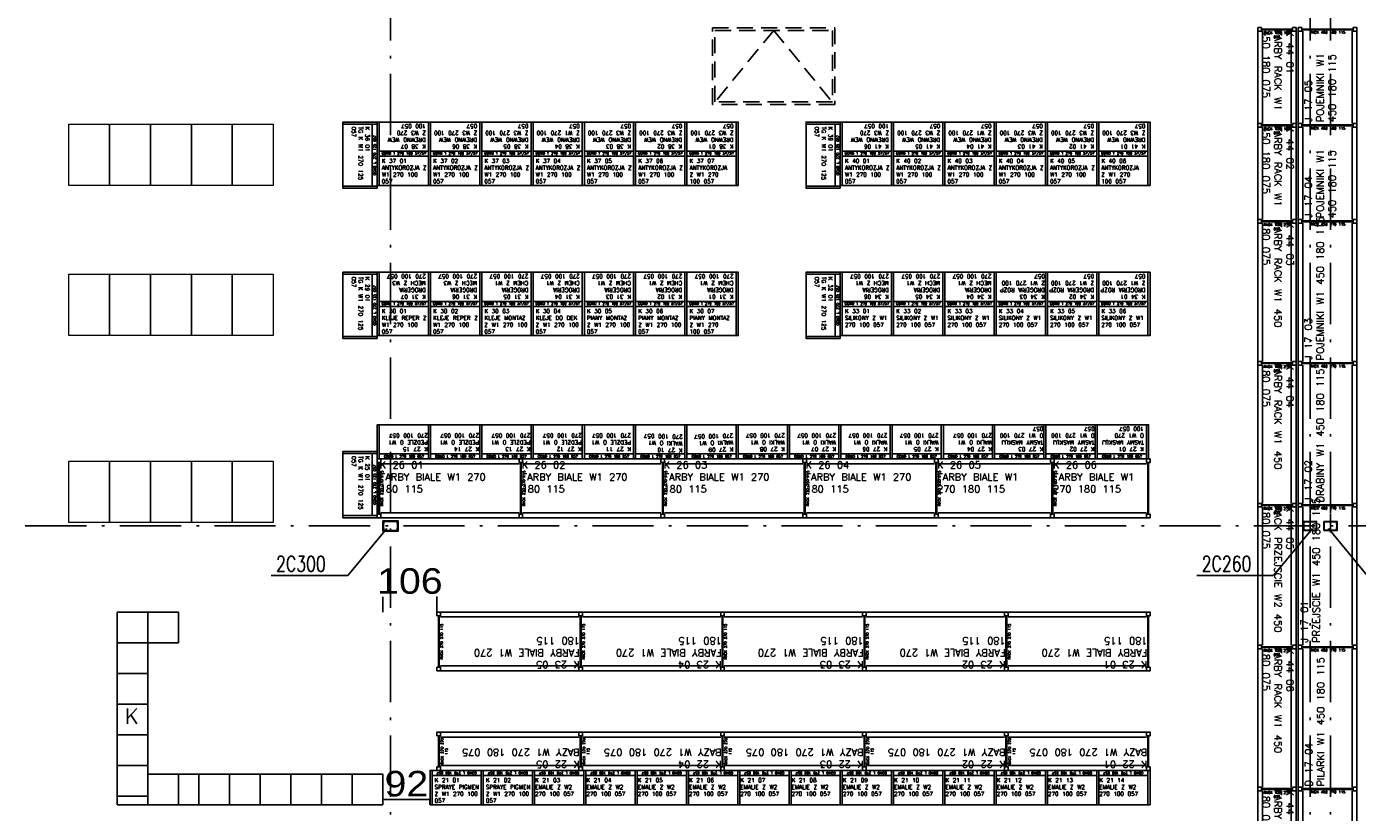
# Model space of a CAD drawing. Extents: x 153948 to 285449, y -89387 to -60195.
# Tile 33 of 100: x 251608 to 254213, y -82640 to -81102. Entities that reach past the tile are written whole.
import ezdxf

# ---------------------------------------------------------------- set-up
doc = ezdxf.new("R2010")
doc.units = 0
doc.header["$LTSCALE"] = 100
doc.header["$MEASUREMENT"] = 0
doc.header["$PDMODE"] = 1
doc.linetypes.add('ACAD_ISO10W100', pattern=[18.5, 12, -3, 0.5, -3])
doc.linetypes.add('HIDDEN2', pattern=[4.7625, 3.175, -1.5875])
doc.layers.get('0').update_dxf_attribs({"linetype": 'CONTINUOUS'})
doc.layers.get('DEFPOINTS').update_dxf_attribs({"linetype": 'CONTINUOUS'})
for name, color, linetype in [('1', 2, 'CONTINUOUS'), ('info', 8, 'CONTINUOUS'), ('K-STA', 2, 'CONTINUOUS'), ('OSIE', 8, 'ACAD_ISO10W100'), ('RS Minimasa VBA', 7, 'CONTINUOUS'), ('RS REGAŁY', 7, 'CONTINUOUS'), ('TEXT', 11, 'CONTINUOUS'), ('ŚWIETLIK', 2, 'CONTINUOUS')]:
    doc.layers.add(name, color=color, linetype=linetype)
doc.layers.add('RAK 140', color=2, linetype='CONTINUOUS', lineweight=9)
doc.styles.add('arial', font='arial.ttf', dxfattribs={"width": 1.1})
doc.styles.get("Standard").update_dxf_attribs({"font": 'txt.shx'})
doc.styles.add('TXT3', font='SIMPLEX.SHX', dxfattribs={"width": 0.75, "height": 40})
doc.dimstyles.new('srodek', dxfattribs={"dimscale": 100, "dimtxt": 0.5, "dimasz": 0.002, "dimexe": 0, "dimexo": 0, "dimgap": 0.05, "dimtad": 1, "dimjust": 2, "dimrnd": 0.5, "dimzin": 12, "dimtxsty": 'arial', "dimblk": 'ARCHTICK', "dimcen": 0.002, "dimclrt": 7, "dimazin": 0, "dimtfac": 1, "dimtix": 1, "dimtofl": 0, "dimtmove": 2, "dimatfit": 3, "dimldrblk": 'DOT', "dimfxl": 1, "dimtolj": 1, "dimtzin": 0, "dimarcsym": 0})

# ---------------------------------------------------------------- blocks, each defined once
blk = doc.blocks.new('SC260X2')
at = {"layer": '1'}
for points in [[(-13, 9), (-13, 0), (-12.4, 0), (-12.1, 7, -0.401015), (-11.1, 7.9), (11.1, 7.9, -0.401015), (12.1, 7), (12.4, 0), (13, 0), (13, 9)], [(-13, -9), (-13, 0), (-12.4, 0), (-12.1, -7, 0.401015), (-11.1, -7.9), (11.1, -7.9, 0.401015), (12.1, -7), (12.4, 0), (13, 0), (13, -9)]]:
    blk.add_lwpolyline(points, format="xyb", close=True, dxfattribs=at)
blk = doc.blocks.new('SC300X2')
at = {"layer": '1'}
for points in [[(-15, 10), (-15, 0), (-13.8, 0), (-13.2, 8.1, -0.391021), (-12.2, 9), (12.2, 9, -0.391021), (13.2, 8.1), (13.8, 0), (15, 0), (15, 10)], [(-15, -10), (-15, 0), (-13.8, 0), (-13.2, -8.1, 0.391021), (-12.2, -9), (12.2, -9, 0.391021), (13.2, -8.1), (13.8, 0), (15, 0), (15, -10)]]:
    blk.add_lwpolyline(points, format="xyb", close=True, dxfattribs=at)
blk = doc.blocks.new('RACK 450 180 115')
at = {"color": 1}
for p, q in [((2.75, 108), (2.75, 7)), ((4.25, 108), (4.25, 7)), ((7, 115), (187.8, 115)), ((7, 105.5), (187.8, 105.5)), ((7, 9.5), (187.8, 9.5)), ((7, 0), (187.8, 0))]:
    blk.add_line(p, q, dxfattribs=at)
for points in [[(0, 108), (7, 108), (7, 115), (0, 115)], [(0, 0), (7, 0), (7, 7), (0, 7)]]:
    blk.add_lwpolyline(points, close=True, dxfattribs=at)
at = {"color": 1, "insert": (9.25, 57.5), "char_height": 5, "width": 101, "attachment_point": 5, "rotation": 90}
blk.add_mtext('RACK 450 180 115', dxfattribs=at)
blk = doc.blocks.new('RACK 450 270 115')
at = {"color": 1}
for p, q in [((2.75, 108), (2.75, 7)), ((4.25, 108), (4.25, 7)), ((7, 115), (277.8, 115)), ((7, 105.5), (277.8, 105.5)), ((7, 9.5), (277.8, 9.5)), ((7, 0), (277.8, 0))]:
    blk.add_line(p, q, dxfattribs=at)
for points in [[(0, 108), (7, 108), (7, 115), (0, 115)], [(0, 0), (7, 0), (7, 7), (0, 7)]]:
    blk.add_lwpolyline(points, close=True, dxfattribs=at)
at = {"color": 1, "insert": (9.25, 57.5), "char_height": 5, "width": 101, "attachment_point": 5, "rotation": 90}
blk.add_mtext('RACK 450 270 115', dxfattribs=at)
blk = doc.blocks.new('RACK 450 180 075')
at = {"color": 1}
for p, q in [((2.75, 68), (2.75, 7)), ((4.25, 68), (4.25, 7)), ((7, 75), (187.8, 75)), ((7, 65.5), (187.8, 65.5)), ((7, 9.5), (187.8, 9.5)), ((7, 0), (187.8, 0))]:
    blk.add_line(p, q, dxfattribs=at)
for points in [[(0, 68), (7, 68), (7, 75), (0, 75)], [(0, 0), (7, 0), (7, 7), (0, 7)]]:
    blk.add_lwpolyline(points, close=True, dxfattribs=at)
at = {"color": 1, "insert": (14.25, 37.5), "char_height": 5, "width": 61, "attachment_point": 5, "rotation": 90}
blk.add_mtext('RACK 450 180 075', dxfattribs=at)
blk = doc.blocks.new('RACK 450 270 075')
at = {"color": 1}
for p, q in [((2.75, 68), (2.75, 7)), ((4.25, 68), (4.25, 7)), ((7, 75), (277.8, 75)), ((7, 65.5), (277.8, 65.5)), ((7, 9.5), (277.8, 9.5)), ((7, 0), (277.8, 0))]:
    blk.add_line(p, q, dxfattribs=at)
for points in [[(0, 68), (7, 68), (7, 75), (0, 75)], [(0, 0), (7, 0), (7, 7), (0, 7)]]:
    blk.add_lwpolyline(points, close=True, dxfattribs=at)
at = {"color": 1, "insert": (14.25, 37.5), "char_height": 5, "width": 61, "attachment_point": 5, "rotation": 90}
blk.add_mtext('RACK 450 270 075', dxfattribs=at)
blk = doc.blocks.new('GOND T 270 100 57_57')
at = {"color": 5}
for points in [[(0, 0), (4, 0), (4, 124), (0, 124)], [(4, 124), (100.4, 124), (100.4, 67), (4, 67)], [(4, 57), (100.4, 57), (100.4, 67), (4, 67)], [(4, 57), (100.4, 57), (100.4, 0), (4, 0)]]:
    blk.add_lwpolyline(points, close=True, dxfattribs=at)
at = {"color": 5, "insert": (52.2, 62), "char_height": 5, "width": 96.4, "attachment_point": 5}
blk.add_mtext('GOND T 270 100 57/57', dxfattribs=at)
blk = doc.blocks.new('NOGA GOND T 270 004 57_57')
at = {"color": 5}
blk.add_lwpolyline([(0, 0), (4, 0), (4, 124), (0, 124)], close=True, dxfattribs=at)
blk = doc.blocks.new('NOGA GOND L 270 004 057')
at = {"color": 5}
blk.add_lwpolyline([(0, 0), (4, 0), (4, 67), (0, 67)], close=True, dxfattribs=at)
blk = doc.blocks.new('GOND L 270 125 057')
at = {"color": 5}
for points in [[(0, 0), (4, 0), (4, 67), (0, 67)], [(4, 67), (125.4, 67), (125.4, 10), (4, 10)], [(4, 0), (125.4, 0), (125.4, 10), (4, 10)]]:
    blk.add_lwpolyline(points, close=True, dxfattribs=at)
at = {"color": 5, "insert": (64.7, 5), "char_height": 5, "width": 121.4, "attachment_point": 5}
blk.add_mtext('GOND L 270 125 057', dxfattribs=at)
blk = doc.blocks.new('RACK 270 270 115')
at = {"color": 5}
for p, q in [((2.75, 108), (2.75, 7)), ((4.25, 108), (4.25, 7)), ((7, 115), (277.8, 115)), ((7, 105.5), (277.8, 105.5)), ((7, 9.5), (277.8, 9.5)), ((7, 0), (277.8, 0))]:
    blk.add_line(p, q, dxfattribs=at)
for points in [[(0, 108), (7, 108), (7, 115), (0, 115)], [(0, 0), (7, 0), (7, 7), (0, 7)]]:
    blk.add_lwpolyline(points, close=True, dxfattribs=at)
at = {"color": 5, "insert": (9.25, 57.5), "char_height": 5, "width": 101, "attachment_point": 5, "rotation": 90}
blk.add_mtext('RACK 270 270 115', dxfattribs=at)
blk = doc.blocks.new('NOGA RACK 270 007 115')
at = {"color": 5}
for p, q in [((2.75, 108), (2.75, 7)), ((4.25, 108), (4.25, 7))]:
    blk.add_line(p, q, dxfattribs=at)
for points in [[(0, 108), (7, 108), (7, 115), (0, 115)], [(0, 0), (7, 0), (7, 7), (0, 7)]]:
    blk.add_lwpolyline(points, close=True, dxfattribs=at)
blk = doc.blocks.new('NOGA RACK 270 007 075')
at = {"color": 5}
for p, q in [((2.8, 68), (2.8, 7)), ((4.2, 68), (4.2, 7))]:
    blk.add_line(p, q, dxfattribs=at)
for points in [[(0, 68), (7, 68), (7, 75), (0, 75)], [(0, 0), (7, 0), (7, 7), (0, 7)]]:
    blk.add_lwpolyline(points, close=True, dxfattribs=at)
blk = doc.blocks.new('RACK 270 270 075')
at = {"color": 5}
for p, q in [((2.75, 68), (2.75, 7)), ((4.25, 68), (4.25, 7)), ((7, 75), (277.8, 75)), ((7, 65.5), (277.8, 65.5)), ((7, 9.5), (277.8, 9.5)), ((7, 0), (277.8, 0))]:
    blk.add_line(p, q, dxfattribs=at)
for points in [[(0, 68), (7, 68), (7, 75), (0, 75)], [(0, 0), (7, 0), (7, 7), (0, 7)]]:
    blk.add_lwpolyline(points, close=True, dxfattribs=at)
at = {"color": 5, "insert": (14.25, 37.5), "char_height": 5, "width": 61, "attachment_point": 5, "rotation": 90}
blk.add_mtext('RACK 270 270 115', dxfattribs=at)
blk = doc.blocks.new('RACK 270 180 115')
at = {"color": 5}
for p, q in [((2.75, 108), (2.75, 7)), ((4.25, 108), (4.25, 7)), ((7, 115), (187.8, 115)), ((7, 105.5), (187.8, 105.5)), ((7, 9.5), (187.8, 9.5)), ((7, 0), (187.8, 0))]:
    blk.add_line(p, q, dxfattribs=at)
for points in [[(0, 108), (7, 108), (7, 115), (0, 115)], [(0, 0), (7, 0), (7, 7), (0, 7)]]:
    blk.add_lwpolyline(points, close=True, dxfattribs=at)
at = {"color": 5, "insert": (9.25, 57.5), "char_height": 5, "width": 101, "attachment_point": 5, "rotation": 90}
blk.add_mtext('RACK 270 180 115', dxfattribs=at)
blk = doc.blocks.new('_ARCHTICK')
at = {"color": 0, "linetype": 'ByBlock', "const_width": 0.15}
blk.add_lwpolyline([(-0.5, -0.5), (0.5, 0.5)], dxfattribs=at)
blk = doc.blocks.new('*D745')
at = {"color": 0, "lineweight": -2, "transparency": 16777216}
for p, q in [((252305.2, -82218.1), (252305, -82218.1)), ((252305.2, -82248.1), (252305.2, -82218.1)), ((252411.2, -82248.1), (252411.2, -82218.1)), ((252411.2, -82218.1), (252411.4, -82218.1))]:
    blk.add_line(p, q, dxfattribs=at)
at = {"layer": 'DEFPOINTS', "color": 0, "transparency": 16777216}
for p in [(252305.2, -82218.1), (252305.2, -82248.1), (252411.2, -82248.1)]:
    blk.add_point(p, dxfattribs=at)
at = {"color": 0, "lineweight": -2, "transparency": 16777216, "xscale": 0.2, "yscale": 0.2, "zscale": 0.2}
blk.add_blockref('_ARCHTICK', (252305.2, -82218.1), dxfattribs=at)
at = {"color": 0, "lineweight": -2, "transparency": 16777216, "xscale": 0.2, "yscale": 0.2, "zscale": 0.2, "rotation": 180}
blk.add_blockref('_ARCHTICK', (252411.2, -82218.1), dxfattribs=at)
at = {"color": 7, "transparency": 16777216, "insert": (252358.2, -82187.6), "char_height": 50, "attachment_point": 5, "style": 'arial'}
blk.add_mtext('\\A1;106', dxfattribs=at)
blk = doc.blocks.new('_Dot')
at = {"color": 0, "linetype": 'ByBlock', "lineweight": -2}
blk.add_line((-0.5, 0), (-1, 0), dxfattribs=at)
at = {"color": 0, "linetype": 'ByBlock', "const_width": 0.5}
blk.add_lwpolyline([(-0.25, 0, 1), (0.25, 0, 1)], format="xyb", close=True, dxfattribs=at)
blk = doc.blocks.new('GOND L 270 100 057')
at = {"color": 5}
for points in [[(0, 0), (4, 0), (4, 67), (0, 67)], [(4, 67), (100.4, 67), (100.4, 10), (4, 10)], [(4, 0), (100.4, 0), (100.4, 10), (4, 10)]]:
    blk.add_lwpolyline(points, close=True, dxfattribs=at)
at = {"color": 5, "insert": (52.2, 5), "char_height": 5, "width": 96.4, "attachment_point": 5}
blk.add_mtext('GOND L 270 100 057', dxfattribs=at)
blk = doc.blocks.new('*D800')
at = {"color": 0, "lineweight": -2, "transparency": 16777216}
for p, q in [((252305.2, -82625.1), (252305.2, -82614.7)), ((252305.2, -82614.7), (252397.6, -82614.7)), ((252397.6, -82625.1), (252397.6, -82614.7))]:
    blk.add_line(p, q, dxfattribs=at)
at = {"layer": 'DEFPOINTS', "color": 0, "transparency": 16777216}
for p in [(252305.2, -82625.1), (252397.6, -82614.7), (252397.6, -82625.1)]:
    blk.add_point(p, dxfattribs=at)
at = {"color": 0, "lineweight": -2, "transparency": 16777216, "xscale": 0.2, "yscale": 0.2, "zscale": 0.2, "rotation": 180}
blk.add_blockref('_ARCHTICK', (252305.2, -82614.7), dxfattribs=at)
at = {"color": 0, "lineweight": -2, "transparency": 16777216, "xscale": 0.2, "yscale": 0.2, "zscale": 0.2}
blk.add_blockref('_ARCHTICK', (252397.6, -82614.7), dxfattribs=at)
at = {"color": 7, "transparency": 16777216, "insert": (252351.4, -82584.2), "char_height": 50, "attachment_point": 5, "style": 'arial'}
blk.add_mtext('\\A1;92', dxfattribs=at)
blk = doc.blocks.new('RACK 270 250 115')
at = {"color": 5}
for p, q in [((2.75, 108), (2.75, 7)), ((4.25, 108), (4.25, 7)), ((7, 115), (257.8, 115)), ((7, 105.5), (257.8, 105.5)), ((7, 9.5), (257.8, 9.5)), ((7, 0), (257.8, 0))]:
    blk.add_line(p, q, dxfattribs=at)
for points in [[(0, 108), (7, 108), (7, 115), (0, 115)], [(0, 0), (7, 0), (7, 7), (0, 7)]]:
    blk.add_lwpolyline(points, close=True, dxfattribs=at)
at = {"color": 5, "insert": (9.25, 57.5), "char_height": 5, "width": 101, "attachment_point": 5, "rotation": 90}
blk.add_mtext('RACK 270 250 115', dxfattribs=at)
blk = doc.blocks.new('RACK 270 220 115')
at = {"color": 5}
for p, q in [((2.75, 108), (2.75, 7)), ((4.25, 108), (4.25, 7)), ((7, 115), (227, 115)), ((7, 105.5), (227, 105.5)), ((7, 9.5), (227, 9.5)), ((7, 0), (227, 0))]:
    blk.add_line(p, q, dxfattribs=at)
for points in [[(0, 108), (7, 108), (7, 115), (0, 115)], [(0, 0), (7, 0), (7, 7), (0, 7)]]:
    blk.add_lwpolyline(points, close=True, dxfattribs=at)
at = {"color": 5, "insert": (9.25, 57.5), "char_height": 5, "width": 101, "attachment_point": 5, "rotation": 90}
blk.add_mtext('RACK 270 220 115', dxfattribs=at)

msp = doc.modelspace()

# ---------------------------------------------------------------- linework, layer by layer
at = {"layer": 'info', "lineweight": -3}
for points in [[(251785.21, -82308.07), (251845.21, -82308.07), (251845.21, -82248.07), (251785.21, -82248.07)], [(251845.21, -82308.07), (251905.21, -82308.07), (251905.21, -82248.07), (251845.21, -82248.07)], [(251785.21, -82368.07), (251845.21, -82368.07), (251845.21, -82308.07), (251785.21, -82308.07)], [(251785.21, -82428.07), (251845.21, -82428.07), (251845.21, -82368.07), (251785.21, -82368.07)], [(251785.21, -82488.07), (251845.21, -82488.07), (251845.21, -82428.07), (251785.21, -82428.07)], [(251785.21, -82548.07), (251845.21, -82548.07), (251845.21, -82488.07), (251785.21, -82488.07)], [(251785.21, -82608.07), (251845.21, -82608.07), (251845.21, -82548.07), (251785.21, -82548.07)], [(251845.21, -82625.07), (251905.21, -82625.07), (251905.21, -82565.07), (251845.21, -82565.07)], [(251905.21, -82625.07), (251945.21, -82625.07), (251945.21, -82565.07), (251905.21, -82565.07)], [(251945.21, -82625.07), (252005.21, -82625.07), (252005.21, -82565.07), (251945.21, -82565.07)], [(252005.21, -82625.07), (252065.21, -82625.07), (252065.21, -82565.07), (252005.21, -82565.07)], [(252065.21, -82625.07), (252125.21, -82625.07), (252125.21, -82565.07), (252065.21, -82565.07)], [(252125.21, -82625.07), (252185.21, -82625.07), (252185.21, -82565.07), (252125.21, -82565.07)], [(252185.21, -82625.07), (252245.21, -82625.07), (252245.21, -82565.07), (252185.21, -82565.07)], [(252245.21, -82625.07), (252305.21, -82625.07), (252305.21, -82565.07), (252245.21, -82565.07)], [(251785.21, -82625.07), (251845.21, -82625.07), (251845.21, -82608.07), (251785.21, -82608.07)]]:
    msp.add_lwpolyline(points, close=True, dxfattribs=at)
at = {"layer": 'OSIE', "ltscale": 0.1}
for p, q in [((252320.4, -86679.55), (252320.4, -72442.49)), ((254120.4, -86679.55), (254120.4, -73374.65)), ((254160.4, -86679.55), (254160.4, -73374.65)), ((247720.4, -82079.55), (263229.19, -82079.55))]:
    msp.add_line(p, q, dxfattribs=at)
at = {"layer": 'OSIE', "ltscale": 0.5}
for p, q in [((254120.4, -82092.33), (254120.4, -82055.71)), ((254120.4, -82092.33), (254120.4, -82055.71)), ((254160.4, -82092.33), (254160.4, -82055.71)), ((254160.4, -82092.33), (254160.4, -82055.71))]:
    msp.add_line(p, q, dxfattribs=at)
at = {"layer": 'RAK 140'}
for points in [[(251770.48, -81412.93), (251690.48, -81412.93), (251690.48, -81292.93), (251770.48, -81292.93)], [(251770.48, -81412.93), (251690.48, -81412.93), (251690.48, -81292.93), (251770.48, -81292.93)], [(251850.48, -81412.93), (251770.48, -81412.93), (251770.48, -81292.93), (251850.48, -81292.93)], [(251930.48, -81412.93), (251850.48, -81412.93), (251850.48, -81292.93), (251930.48, -81292.93)], [(252010.48, -81412.93), (251930.48, -81412.93), (251930.48, -81292.93), (252010.48, -81292.93)], [(252090.48, -81412.93), (252010.48, -81412.93), (252010.48, -81292.93), (252090.48, -81292.93)], [(251770.48, -81706.93), (251690.48, -81706.93), (251690.48, -81586.93), (251770.48, -81586.93)], [(251770.48, -81706.93), (251690.48, -81706.93), (251690.48, -81586.93), (251770.48, -81586.93)], [(251850.48, -81706.93), (251770.48, -81706.93), (251770.48, -81586.93), (251850.48, -81586.93)], [(251930.48, -81706.93), (251850.48, -81706.93), (251850.48, -81586.93), (251930.48, -81586.93)], [(252010.48, -81706.93), (251930.48, -81706.93), (251930.48, -81586.93), (252010.48, -81586.93)], [(252090.48, -81706.93), (252010.48, -81706.93), (252010.48, -81586.93), (252090.48, -81586.93)], [(251770.48, -82072.93), (251690.48, -82072.93), (251690.48, -81952.93), (251770.48, -81952.93)], [(251770.48, -82072.93), (251690.48, -82072.93), (251690.48, -81952.93), (251770.48, -81952.93)], [(251850.48, -82072.93), (251770.48, -82072.93), (251770.48, -81952.93), (251850.48, -81952.93)], [(251930.48, -82072.93), (251850.48, -82072.93), (251850.48, -81952.93), (251930.48, -81952.93)], [(252010.48, -82072.93), (251930.48, -82072.93), (251930.48, -81952.93), (252010.48, -81952.93)], [(252090.48, -82072.93), (252010.48, -82072.93), (252010.48, -81952.93), (252090.48, -81952.93)]]:
    msp.add_lwpolyline(points, close=True, dxfattribs=at)
at = {"layer": 'TEXT'}
for p, q in [((252237.03, -82176.45), (252312.9, -82084.55)), ((254049.17, -82176.45), (254125.04, -82084.55)), ((254232.53, -82176.45), (254156.65, -82084.55)), ((252086.36, -82176.45), (252237.03, -82176.45)), ((253898.5, -82176.45), (254049.17, -82176.45))]:
    msp.add_line(p, q, dxfattribs=at)
at = {"layer": 'ŚWIETLIK', "linetype": 'HIDDEN2', "ltscale": 0.1}
for q in [(252955.4, -81249.55), (253185.4, -81249.55)]:
    msp.add_line((253070.4, -81109.55), q, dxfattribs=at)
for points in [[(252950.4, -81104.55), (253190.4, -81104.55), (253190.4, -81254.55), (252950.4, -81254.55)], [(252955.4, -81109.55), (253185.4, -81109.55), (253185.4, -81249.55), (252955.4, -81249.55)]]:
    msp.add_lwpolyline(points, close=True, dxfattribs=at)

# ---------------------------------------------------------------- block references
at = {"layer": 'K-STA', "ltscale": 0.5}
for name, p in [('SC300X2', (252320.4, -82079.55)), ('SC260X2', (254120.4, -82079.55)), ('SC260X2', (254160.4, -82079.55))]:
    msp.add_blockref(name, p, dxfattribs=at)
at = {"layer": 'RS REGAŁY'}
for name, p, rotation in [('RACK 450 180 075', (254018.12, -81104.13), 270), ('RACK 450 180 115', (254097.12, -81104.13), 270), ('NOGA GOND L 270 004 057', (252294.21, -81292.93), 90), ('GOND L 270 125 057', (252294.21, -81418.33), 90), ('NOGA GOND L 270 004 057', (253200.81, -81292.93), 90), ('GOND L 270 125 057', (253200.81, -81418.33), 90), ('RACK 450 180 075', (254018.12, -81291.93), 270), ('RACK 450 180 115', (254097.12, -81291.93), 270), ('RACK 450 270 075', (254018.12, -81479.73), 270), ('RACK 450 270 115', (254097.12, -81479.73), 270), ('NOGA GOND L 270 004 057', (252294.21, -81586.93), 90), ('GOND L 270 125 057', (252294.21, -81712.33), 90), ('NOGA GOND L 270 004 057', (253200.81, -81586.93), 90), ('GOND L 270 125 057', (253200.81, -81712.33), 90), ('RACK 450 270 075', (254018.12, -81757.53), 270), ('RACK 450 270 115', (254097.12, -81757.53), 270), ('NOGA GOND L 270 004 057', (252294.21, -81937.93), 90), ('GOND L 270 125 057', (252294.21, -82063.33), 90), ('RACK 450 270 075', (254018.12, -82035.33), 270), ('RACK 450 270 115', (254097.12, -82035.33), 270), ('RACK 450 270 075', (254018.12, -82313.13), 270), ('RACK 450 270 115', (254097.12, -82313.13), 270), ('GOND L 270 100 057', (252502.01, -82558.07), 180), ('GOND L 270 100 057', (252602.41, -82558.07), 180), ('GOND L 270 100 057', (252702.81, -82558.07), 180), ('GOND L 270 100 057', (252803.21, -82558.07), 180), ('GOND L 270 100 057', (252903.61, -82558.07), 180), ('GOND L 270 100 057', (253004.01, -82558.07), 180), ('GOND L 270 100 057', (253104.41, -82558.07), 180), ('GOND L 270 100 057', (253204.81, -82558.07), 180), ('GOND L 270 100 057', (253305.21, -82558.07), 180), ('GOND L 270 100 057', (253405.61, -82558.07), 180), ('GOND L 270 100 057', (253506.01, -82558.07), 180), ('GOND L 270 100 057', (253606.41, -82558.07), 180), ('GOND L 270 100 057', (253706.81, -82558.07), 180), ('GOND L 270 100 057', (253807.21, -82558.07), 180), ('RACK 450 270 075', (254018.12, -82590.93), 270), ('RACK 450 270 115', (254097.12, -82590.93), 270)]:
    msp.add_blockref(name, p, dxfattribs=dict(at, rotation=rotation))
for name, p in [('GOND T 270 100 57_57', (252294.21, -81412.93)), ('GOND T 270 100 57_57', (252394.61, -81412.93)), ('GOND T 270 100 57_57', (252495.01, -81412.93)), ('GOND T 270 100 57_57', (252595.41, -81412.93)), ('GOND T 270 100 57_57', (252695.81, -81412.93)), ('GOND T 270 100 57_57', (252796.21, -81412.93)), ('GOND T 270 100 57_57', (252896.61, -81412.93)), ('NOGA GOND T 270 004 57_57', (252997.01, -81412.93)), ('GOND T 270 100 57_57', (253200.81, -81412.93)), ('GOND T 270 100 57_57', (253301.21, -81412.93)), ('GOND T 270 100 57_57', (253401.61, -81412.93)), ('GOND T 270 100 57_57', (253502.01, -81412.93)), ('GOND T 270 100 57_57', (253602.41, -81412.93)), ('GOND T 270 100 57_57', (253702.81, -81412.93)), ('NOGA GOND T 270 004 57_57', (253803.21, -81412.93)), ('GOND T 270 100 57_57', (252294.21, -81706.93)), ('GOND T 270 100 57_57', (252394.61, -81706.93)), ('GOND T 270 100 57_57', (252495.01, -81706.93)), ('GOND T 270 100 57_57', (252595.41, -81706.93)), ('GOND T 270 100 57_57', (252695.81, -81706.93)), ('GOND T 270 100 57_57', (252796.21, -81706.93)), ('GOND T 270 100 57_57', (252896.61, -81706.93)), ('NOGA GOND T 270 004 57_57', (252997.01, -81706.93)), ('GOND T 270 100 57_57', (253200.81, -81706.93)), ('GOND T 270 100 57_57', (253301.21, -81706.93)), ('GOND T 270 100 57_57', (253401.61, -81706.93)), ('GOND T 270 100 57_57', (253502.01, -81706.93)), ('GOND T 270 100 57_57', (253602.41, -81706.93)), ('GOND T 270 100 57_57', (253702.81, -81706.93)), ('NOGA GOND T 270 004 57_57', (253803.21, -81706.93)), ('GOND L 270 100 057', (252294.21, -81948.33)), ('GOND L 270 100 057', (252394.61, -81948.33)), ('GOND L 270 100 057', (252495.01, -81948.33)), ('GOND L 270 100 057', (252595.41, -81948.33)), ('GOND L 270 100 057', (252695.81, -81948.33)), ('GOND L 270 100 057', (252796.21, -81948.33)), ('GOND L 270 100 057', (252896.61, -81948.33)), ('GOND L 270 100 057', (252997.01, -81948.33)), ('GOND L 270 100 057', (253097.41, -81948.33)), ('GOND L 270 100 057', (253197.81, -81948.33)), ('GOND L 270 100 057', (253298.21, -81948.33)), ('GOND L 270 100 057', (253398.61, -81948.33)), ('GOND L 270 100 057', (253499.01, -81948.33)), ('GOND L 270 100 057', (253599.41, -81948.33)), ('GOND L 270 100 057', (253699.81, -81948.33)), ('NOGA GOND L 270 004 057', (253800.21, -81948.33)), ('RACK 270 270 115', (252294.21, -82063.33)), ('RACK 270 270 115', (252572.01, -82063.33)), ('RACK 270 270 115', (252849.81, -82063.33)), ('RACK 270 250 115', (253127.61, -82063.33)), ('RACK 270 220 115', (253385.41, -82063.33)), ('RACK 270 180 115', (253612.41, -82063.33)), ('NOGA RACK 270 007 115', (253800.21, -82063.33)), ('RACK 270 270 115', (252411.21, -82363.07)), ('RACK 270 270 115', (252689.01, -82363.07)), ('RACK 270 270 115', (252966.81, -82363.07)), ('RACK 270 270 115', (253244.61, -82363.07)), ('RACK 270 270 115', (253522.41, -82363.07)), ('NOGA RACK 270 007 115', (253800.21, -82363.07)), ('RACK 270 270 075', (252411.21, -82558.07)), ('RACK 270 270 075', (252689.01, -82558.07)), ('RACK 270 270 075', (252966.81, -82558.07)), ('RACK 270 270 075', (253244.61, -82558.07)), ('RACK 270 270 075', (253522.41, -82558.07)), ('NOGA RACK 270 007 075', (253800.21, -82558.07)), ('NOGA GOND L 270 004 057', (252397.61, -82625.07))]:
    msp.add_blockref(name, p, dxfattribs=at)

# ---------------------------------------------------------------- texts
at = {"layer": 'info', "lineweight": -3, "insert": (251813.82, -82451.49), "char_height": 30, "width": 60, "attachment_point": 5}
msp.add_mtext('K', dxfattribs=at)
at = {"layer": 'RS Minimasa VBA', "attachment_point": 1}
for s, insert, char_height, width, rotation in [('K 44 01^M^JFARBY RACK W1 450 180 075', (254088.12, -81109.13), 14, 182.8, 270), ('J 17 05^M^JPOJEMNIKI W1 450 180 115', (254109.98, -81289.13), 14, 183, 90), ('K 36 01^M^JTG K W1 270 125 057', (252279.21, -81297.93), 8, 116.4, 270), ('K 38 07^M^JDREWNO WEW Z W3 270 100 057', (252389.61, -81340.93), 8, 91.4, 180), ('K 38 06^M^JDREWNO WEW Z W3 270 100 057', (252490.01, -81340.93), 8, 95.4, 180), ('K 38 05^M^JDREWNO WEW Z W3 270 100 057', (252590.41, -81340.93), 8, 95.4, 180), ('K 38 04^M^JDREWNO WEW Z W1 270 100 057', (252690.81, -81340.93), 8, 95.4, 180), ('K 38 03^M^JDREWNO WEW Z W3 270 100 057', (252791.21, -81340.93), 8, 95.4, 180), ('K 38 02^M^JDREWNO WEW Z W3 270 100 057', (252891.61, -81340.93), 8, 95.4, 180), ('K 38 01^M^JDREWNO WEW Z W3 270 100 057', (252992.01, -81340.93), 8, 95.4, 180), ('K 39 01^M^JTG K W1 270 125 057', (253185.81, -81297.93), 8, 116.4, 270), ('K 41 06^M^JDREWNO WEW Z W3 270 100 057', (253296.21, -81340.93), 8, 91.4, 180), ('K 41 05^M^JDREWNO WEW Z W3 270 100 057', (253396.61, -81340.93), 8, 95.4, 180), ('K 41 04^M^JDREWNO WEW Z W1 270 100 057', (253497.01, -81340.93), 8, 95.4, 180), ('K 41 03^M^JDREWNO WEW Z W3 270 100 057', (253597.41, -81340.93), 8, 95.4, 180), ('K 41 02^M^JDREWNO WEW Z W3 270 100 057', (253697.81, -81340.93), 8, 95.4, 180), ('K 41 01^M^JDREWNO WEW Z W3 270 100 057', (253798.21, -81340.93), 8, 95.4, 180), ('K 44 02^M^JFARBY RACK W1 450 180 075', (254088.12, -81296.93), 14, 182.8, 270), ('J 17 04^M^JPOJEMNIKI W1 450 180 115', (254109.98, -81477.13), 14, 183, 90), ('K 44 03^M^JFARBY RACK W1 450 180 075', (254088.12, -81484.73), 14, 272.8, 270), ('J 17 03^M^JPOJEMNIKI W1 450 180 115', (254109.98, -81755.13), 14, 273, 90), ('K 29 01^M^JTG K W1 270 125 057', (252279.21, -81591.93), 8, 116.4, 270), ('K 32 01^M^JTG K W1 270 125 057', (253185.81, -81591.93), 8, 116.4, 270), ('K 31 07^M^JDROGERIA MECH Z W3 270 100 057', (252389.61, -81634.93), 8, 91.4, 180), ('K 31 06^M^JDROGERIA MECH Z W3 270 100 057', (252490.01, -81634.93), 8, 95.4, 180), ('K 31 05^M^JDROGERIA CHEM Z W1 270 100 057', (252590.41, -81634.93), 8, 95.4, 180), ('K 31 04^M^JDROGERIA CHEM Z W1 270 100 057', (252690.81, -81634.93), 8, 95.4, 180), ('K 31 03^M^JDROGERIA CHEM Z W1 270 100 057', (252791.21, -81634.93), 8, 95.4, 180), ('K 31 02^M^JDROGERIA CHEM Z W1 270 100 057', (252891.61, -81634.93), 8, 95.4, 180), ('K 31 01^M^JDROGERIA CHEM Z W1 270 100 057', (252992.01, -81634.93), 8, 95.4, 180), ('K 34 06^M^JDROGERIA MECH Z W1 270 100 057', (253296.21, -81634.93), 8, 91.4, 180), ('K 34 05^M^JDROGERIA MECH Z W1 270 100 057', (253396.61, -81634.93), 8, 95.4, 180), ('K 34 04^M^JDROGERIA MECH Z W1 270 100 057', (253497.01, -81634.93), 8, 95.4, 180), ('K 34 03^M^JDROGERIA ROZP Z W1 270 100 057', (253601.41, -81634.93), 8, 95.4, 180), ('K 34 02^M^JDROGERIA ROZP Z W1 270 100 057', (253697.81, -81634.93), 8, 95.4, 180), ('K 34 01^M^JDROGERIA ROZP Z W1 270 100 057', (253798.21, -81634.93), 8, 95.4, 180), ('K 44 04^M^JFARBY RACK W1 450 180 075', (254088.12, -81762.53), 14, 272.8, 270), ('J 17 02^M^JDRABINY W1 450 180 115', (254109.98, -82033.13), 14, 273, 90), ('K 27 15^M^JPEDZLE O W1 270 100 057', (252393.61, -81933.33), 8, 95.4, 180), ('K 27 14^M^JPEDZLE O W1 270 100 057', (252494.01, -81933.33), 8, 95.4, 180), ('K 27 13^M^JPEDZLE O W1 270 100 057', (252594.41, -81933.33), 8, 95.4, 180), ('K 27 12^M^JPEDZLE O W1 270 100 057', (252694.81, -81933.33), 8, 95.4, 180), ('K 27 11^M^JPEDZLE O W1 270 100 057', (252791.21, -81933.33), 8, 95.4, 180), ('K 27 10^M^JWALKI O W1 270 100 057', (252891.73, -81935.7), 8, 95.4311, 178.57361), ('K 27 09^M^JWALKI O W1 270 100 057', (252991.88, -81933.45), 8, 95.4311, 181.42639), ('K 27 08^M^JWALKI O W1 270 100 057', (253092.41, -81933.33), 8, 95.4, 180), ('K 27 07^M^JWALKI O W1 270 100 057', (253192.81, -81933.33), 8, 95.4, 180), ('K 27 06^M^JWALKI O W1 270 100 057', (253293.21, -81933.33), 8, 95.4, 180), ('K 27 05^M^JWALKI O W1 270 100 057', (253393.61, -81933.33), 8, 95.4, 180), ('K 27 04^M^JWALKI O W1 270 100 057', (253498.01, -81933.33), 8, 99.4, 180), ('K 27 03^M^JTASMY MASKUJ O W1 270 100 057', (253598.41, -81933.33), 8, 95.4, 180), ('K 27 02^M^JTASMY MASKUJ O W1 270 100 057', (253698.81, -81933.33), 8, 95.4, 180), ('K 27 01^M^JTASMY MASKUJ O W1 270 100 057', (253795.21, -81933.33), 8, 91.4, 180), ('K 25 01^M^JTG K W1 270 125 057', (252279.21, -81942.93), 8, 116.4, 270), ('K 44 05^M^JRACK PRZEJSCIE W2 450 180 075', (254088.12, -82040.33), 14, 272.8, 270), ('J 17 01^M^JPRZEJSCIE W1 450 180 115', (254102.12, -82308.13), 14, 272.8, 90), ('K 23 05^M^JFARBY BIALE W1 270 180 115', (252691.01, -82358.07), 14, 272.8, 180), ('K 23 04^M^JFARBY BIALE W1 270 180 115', (252968.81, -82358.07), 14, 272.8, 180), ('K 23 03^M^JFARBY BIALE W1 270 180 115', (253246.61, -82358.07), 14, 272.8, 180), ('K 23 02^M^JFARBY BIALE W1 270 180 115', (253524.41, -82358.07), 14, 272.8, 180), ('K 23 01^M^JFARBY BIALE W1 270 180 115', (253802.21, -82358.07), 14, 272.8, 180), ('K 44 06^M^JFARBY RACK W1 450 180 075', (254088.12, -82318.13), 14, 272.8, 270), ('D 17 04^M^JPILARKI W1 450 180 115', (254110.93, -82589.13), 14, 273, 90), ('K 22 05^M^JBAZY W1 270 180 075', (252691.01, -82553.07), 14, 272.8, 180), ('K 22 04^M^JBAZY W1 270 180 075', (252968.81, -82553.07), 14, 272.8, 180), ('K 22 03^M^JBAZY W1 270 180 075', (253246.61, -82553.07), 14, 272.8, 180), ('K 22 02^M^JBAZY W1 270 180 075', (253524.41, -82553.07), 14, 272.8, 180), ('K 22 01^M^JBAZY W1 270 180 075', (253802.21, -82553.07), 14, 272.8, 180), ('K 44 07^M^JFARBY RACK W1 450 180 075', (254088.12, -82595.93), 14, 272.8, 270)]:
    msp.add_mtext(s, dxfattribs=dict(at, insert=insert, char_height=char_height, width=width, rotation=rotation))
for s, insert, char_height, width in [('K 37 01^M^JANTYKOROZJA Z W1 270 100 057', (252303.21, -81360.93), 8, 95.4), ('K 37 02^M^JANTYKOROZJA Z W1 270 100 057', (252403.61, -81360.93), 8, 95.4), ('K 37 03^M^JANTYKOROZJA Z W1 270 100 057', (252504.01, -81360.93), 8, 95.4), ('K 37 04^M^JANTYKOROZJA Z W1 270 100 057', (252604.41, -81360.93), 8, 95.4), ('K 37 05^M^JANTYKOROZJA Z W1 270 100 057', (252704.81, -81360.93), 8, 95.4), ('K 37 06^M^JANTYKOROZJA Z W1 270 100 057', (252805.21, -81360.93), 8, 95.4), ('K 37 07^M^JANTYKOROZJA Z W1 270 100 057', (252905.61, -81360.93), 8, 91.4), ('K 40 01^M^JANTYKOROZJA Z W1 270 100 057', (253209.81, -81360.93), 8, 95.4), ('K 40 02^M^JANTYKOROZJA Z W1 270 100 057', (253310.21, -81360.93), 8, 95.4), ('K 40 03^M^JANTYKOROZJA Z W1 270 100 057', (253410.61, -81360.93), 8, 95.4), ('K 40 04^M^JANTYKOROZJA Z W1 270 100 057', (253511.01, -81360.93), 8, 95.4), ('K 40 05^M^JANTYKOROZJA Z W1 270 100 057', (253611.41, -81360.93), 8, 95.4), ('K 40 06^M^JANTYKOROZJA Z W1 270 100 057', (253711.81, -81360.93), 8, 91.4), ('K 30 01^M^JKLEJE REPER Z W1 270 100 057', (252303.21, -81654.93), 8, 95.4), ('K 30 02^M^JKLEJE REPER Z W1 270 100 057', (252403.61, -81654.93), 8, 95.4), ('K 30 03^M^JKLEJE MONTAZ Z W1 270 100 057', (252504.01, -81654.93), 8, 95.4), ('K 30 04^M^JKLEJE DO DEK Z W1 270 100 057', (252604.41, -81654.93), 8, 95.4), ('K 30 05^M^JPIANY MONTAZ Z W1 270 100 057', (252704.81, -81654.93), 8, 95.4), ('K 30 06^M^JPIANY MONTAZ Z W1 270 100 057', (252805.21, -81654.93), 8, 95.4), ('K 30 07^M^JPIANY MONTAZ Z W1 270 100 057', (252905.61, -81654.93), 8, 91.4), ('K 33 01^M^JSILIKONY Z W1 270 100 057', (253209.81, -81654.93), 8, 95.4), ('K 33 02^M^JSILIKONY Z W1 270 100 057', (253310.21, -81654.93), 8, 95.4), ('K 33 03^M^JSILIKONY Z W1 270 100 057', (253410.61, -81654.93), 8, 95.4), ('K 33 04^M^JSILIKONY Z W1 270 100 057', (253511.01, -81654.93), 8, 95.4), ('K 33 05^M^JSILIKONY Z W1 270 100 057', (253611.41, -81654.93), 8, 95.4), ('K 33 06^M^JSILIKONY Z W1 270 100 057', (253711.81, -81654.93), 8, 91.4), ('K 26 01^M^JFARBY BIALE W1 270 180 115', (252299.21, -81953.33), 14, 272.8), ('K 26 02^M^JFARBY BIALE W1 270 180 115', (252577.01, -81953.33), 14, 272.8), ('K 26 03^M^JFARBY BIALE W1 270 180 115', (252854.81, -81953.33), 14, 272.8), ('K 26 04^M^JFARBY BIALE W1 270 180 115', (253132.61, -81953.33), 14, 252.8), ('K 26 05^M^JFARBY BIALE W1 270 180 115', (253390.41, -81953.33), 14, 222), ('K 26 06^M^JFARBY BIALE W1 270 180 115', (253617.41, -81953.33), 14, 182.8), ('K 21 01^M^JSPRAYE PIGMEN Z W1 270 100 057', (252406.61, -82573.07), 8, 95.4), ('K 21 02^M^JSPRAYE PIGMEN Z W1 270 100 057', (252507.01, -82573.07), 8, 95.4), ('K 21 03^M^JEMALIE Z W2 270 100 057', (252603.41, -82573.07), 8, 95.4), ('K 21 04^M^JEMALIE Z W2 270 100 057', (252703.81, -82573.07), 8, 95.4), ('K 21 05^M^JEMALIE Z W2 270 100 057', (252804.21, -82573.07), 8, 95.4), ('K 21 06^M^JEMALIE Z W2 270 100 057', (252904.61, -82573.07), 8, 95.4), ('K 21 07^M^JEMALIE Z W2 270 100 057', (253005.01, -82573.07), 8, 95.4), ('K 21 08^M^JEMALIE Z W2 270 100 057', (253105.41, -82573.07), 8, 95.4), ('K 21 09^M^JEMALIE Z W2 270 100 057', (253205.81, -82573.07), 8, 95.4), ('K 21 10^M^JEMALIE Z W2 270 100 057', (253306.21, -82573.07), 8, 95.4), ('K 21 11^M^JEMALIE Z W2 270 100 057', (253406.61, -82573.07), 8, 95.4), ('K 21 12^M^JEMALIE Z W2 270 100 057', (253507.01, -82573.07), 8, 95.4), ('K 21 13^M^JEMALIE Z W2 270 100 057', (253607.41, -82573.07), 8, 95.4), ('K 21 14^M^JEMALIE Z W2 270 100 057', (253707.81, -82573.07), 8, 95.4)]:
    msp.add_mtext(s, dxfattribs=dict(at, insert=insert, char_height=char_height, width=width))
at = {"layer": 'TEXT', "style": 'TXT3', "width": 0.75}
for s, p in [('2C300', (252096.2, -82168.45)), ('2C260', (253908.34, -82168.45))]:
    msp.add_text(s, height=30, dxfattribs=at).set_placement(p)

# ---------------------------------------------------------------- dimensions: what is measured, and where the dimension line sits
for base, p1, p2, picture, middle in [((252305.21, -82218.11), (252411.21, -82248.07), (252305.21, -82248.07), '*D745', (252358.21, -82187.59)), ((252397.61, -82614.71), (252305.21, -82625.07), (252397.61, -82625.07), '*D800', (252351.41, -82584.18))]:
    dim = msp.add_linear_dim(base=base, p1=p1, p2=p2, dimstyle='srodek', override={"dimdec": 0, "dimrnd": 0, "dimtdec": 0, "dimfxl": 24, "dimfxlon": 1})
    dim.commit()
    dim.dimension.update_dxf_attribs({"geometry": picture, "text_midpoint": middle})

doc.saveas('drawing.dxf')
